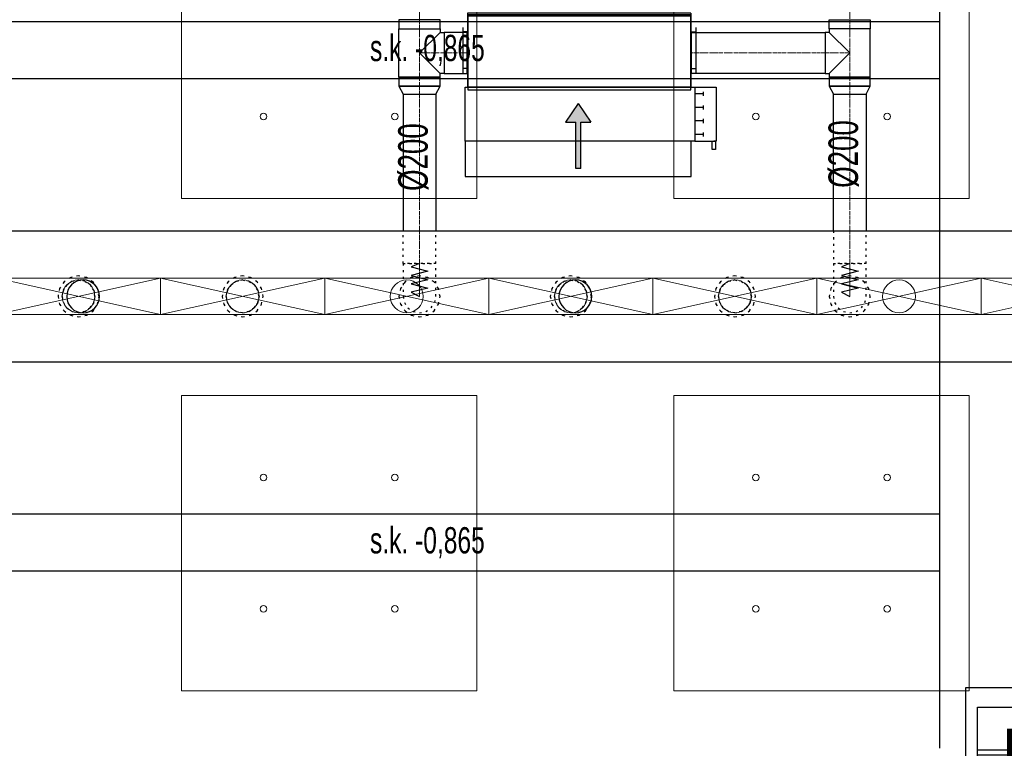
# Model space of a CAD drawing. Header units: centimetres. Extents: x -228435 to 46820, y -89367 to 152985.
# Tile 82 of 252: x -28926 to -22926, y 41250 to 45690. Entities that reach past the tile are written whole.
import ezdxf

# ---------------------------------------------------------------- set-up
doc = ezdxf.new("R2010")
doc.units = ezdxf.units.CM
doc.header["$LTSCALE"] = 50
doc.header["$PDMODE"] = 35
doc.header["$PDSIZE"] = 0.1
for name, pattern in [('01-103-Went PP_poziom-0_5$0$DASHDOT', [25.4, 12.7, -6.35, 0, -6.35]), ('CADVENT_CENTERLINE', [9.9, 7.4, -1, 0.5, -1]), ('CADVENT_HIDDEN', [0.8, 0.25, -0.55]), ('Kondygnacja  -0_5$0$HIDDEN', [9.525, 6.35, -3.175]), ('Kondygnacja  -0_5$0$HIDDEN2', [4.7625, 3.175, -1.5875]), ('Osie rzutów$0$DASHDOT2', [12.7, 6.35, -3.175, 0, -3.175])]:
    doc.linetypes.add(name, pattern=pattern)
doc.layers.get('0').update_dxf_attribs({"color": 8})
doc.layers.get('DEFPOINTS').update_dxf_attribs({"color": 8})
for name, color, linetype in [('01-103-Went PP_poziom-0_5$0$L_Nawiew', 3, 'Continuous'), ('01-103-Went PP_poziom-0_5$0$L_oś symetrii', 7, 'Continuous'), ('bgde-nawiewEXP', 1, 'Continuous'), ('bgde-nawiewHIDDEN', 1, 'Continuous'), ('bgde-tekst', 7, 'Continuous'), ('bgde-wywiewSOL', 5, 'Continuous'), ('Kondygnacja  -0_5$0$ARCH_KONSTR_POWYŻEJ RZUTU', 8, 'Kondygnacja  -0_5$0$HIDDEN'), ('Kondygnacja  -0_5$0$ARCH_KONSTR_POWYŻEJ RZUTU_IST', 8, 'Kondygnacja  -0_5$0$HIDDEN2'), ('Kondygnacja  -0_5$0$ARCH_KONSTRUKCJA_NIEWIDOCZNA', 8, 'Continuous'), ('Kondygnacja  -0_5$0$ARCH_OKŁADZINA', 8, 'Continuous'), ('Kondygnacja  -0_5$0$ARCH_SŁUPY', 8, 'Continuous'), ('Osie rzutów$0$ARCH_INFO_OSIE_IST', 8, 'Osie rzutów$0$DASHDOT2'), ('Osie rzutów$0$ARCH_INFO_OSIE_OPISY_IST', 8, 'Continuous')]:
    doc.layers.add(name, color=color, linetype=linetype)
for name, color, linetype, lineweight in [('bgde-nawiewCEN', 7, 'Continuous', 13), ('bgde_nawiewnik', 11, 'Continuous', 5), ('Kondygnacja  -0_5$0$ARCH_INFO_WYMIARY', 8, 'Continuous', 9), ('SU Lampy kwadratowe  -05$0$ARCH_SUFITY_PODWIESZANE', 8, 'Continuous', 9)]:
    doc.layers.add(name, color=color, linetype=linetype, lineweight=lineweight)
doc.styles.add('Kondygnacja  -0_5$0$BIKTS', font='bikromsw.shx', dxfattribs={"width": 0.8})
doc.styles.add('Kondygnacja  -0_5$0$Romans', font='Romans.shx', dxfattribs={"width": 0.7})
doc.dimstyles.new('Kondygnacja  -0_5$0$Wymiary 1-100', dxfattribs={"dimtxt": 12, "dimasz": 10, "dimexe": 5, "dimexo": 0, "dimgap": 4, "dimtad": 1, "dimrnd": 0.5, "dimzin": 12, "dimdsep": 46, "dimtxsty": 'Kondygnacja  -0_5$0$Romans', "dimblk": 'Kondygnacja  -0_5$0$_Oblique', "dimcen": 10, "dimdle": 10, "dimclrt": 55, "dimazin": 0, "dimtfac": 1, "dimtmove": 1, "dimatfit": 3, "dimfxl": 0, "dimtolj": 1, "dimtzin": 0, "dimarcsym": 0})
pattern_1 = [(45, (-1133.3117, -3177.9858), (-0.6735192, 0.6735192), [])]

# ---------------------------------------------------------------- blocks, each defined once
blk = doc.blocks.new('Osie rzutów')
at = {"layer": 'Osie rzutów$0$ARCH_INFO_OSIE_IST', "ltscale": 10}
blk.add_line((9260, 12510), (9260, 4623.26), dxfattribs=at)
blk = doc.blocks.new('SU Lampy kwadratowe  -05$0$moduł sufitu')
at = {"layer": 'SU Lampy kwadratowe  -05$0$ARCH_SUFITY_PODWIESZANE'}
for points in [[(60, -60), (240, -60), (240, -240), (60, -240)], [(360, -60), (540, -60), (540, -240), (360, -240)], [(60, -360), (240, -360), (240, -540), (60, -540)], [(360, -360), (540, -360), (540, -540), (360, -540)]]:
    blk.add_lwpolyline(points, close=True, dxfattribs=at)
for centre in [(110, -190), (190, -190), (410, -190), (490, -190), (110, -410), (190, -410), (410, -410), (490, -410), (110, -490), (190, -490), (410, -490), (490, -490)]:
    blk.add_circle(centre, 2, dxfattribs=at)
blk = doc.blocks.new('SU Lampy kwadratowe  -05')
at = {"layer": 'SU Lampy kwadratowe  -05$0$ARCH_SUFITY_PODWIESZANE'}
blk.add_blockref('SU Lampy kwadratowe  -05$0$moduł sufitu', (9260, 9200), dxfattribs=at)
blk = doc.blocks.new('Kondygnacja  -0_5$0$_Oblique')
at = {"color": 0, "linetype": 'ByBlock', "lineweight": -2}
blk.add_line((-0.5, -0.5), (0.5, 0.5), dxfattribs=at)
blk = doc.blocks.new('*D148')
at = {"layer": 'DEFPOINTS', "color": 0}
for p in [(-59190, 47690), (5862.4, 47690), (6190, 43700)]:
    blk.add_point(p, dxfattribs=at)
at = {"layer": 'Kondygnacja  -0_5$0$ARCH_INFO_WYMIARY', "color": 0, "lineweight": -2}
for p, q in [((5854.4, 47690), (5867.4, 47690)), ((5862.4, 43690), (5862.4, 47700)), ((5870.4, 43700), (5857.4, 43700))]:
    blk.add_line(p, q, dxfattribs=at)
at = {"layer": 'Kondygnacja  -0_5$0$ARCH_INFO_WYMIARY', "color": 0, "lineweight": -2, "xscale": 10, "yscale": 10, "zscale": 10}
for p, rotation in [((5862.4, 47690), 90), ((5862.4, 43700), 270)]:
    blk.add_blockref('Kondygnacja  -0_5$0$_Oblique', p, dxfattribs=dict(at, rotation=rotation))
at = {"layer": 'Kondygnacja  -0_5$0$ARCH_INFO_WYMIARY', "color": 55, "insert": (5852.4, 45695), "char_height": 12, "attachment_point": 5, "rotation": 90, "style": 'Kondygnacja  -0_5$0$Romans'}
blk.add_mtext('\\A1;3990', dxfattribs=at)
blk = doc.blocks.new('Kondygnacja  -0_5$0$słup_kwadrat')
at = {"layer": 'Kondygnacja  -0_5$0$ARCH_SŁUPY', "lineweight": 40}
h = blk.add_hatch(dxfattribs=at)
h.set_pattern_fill('ANSI31', color=256, scale=0.3, style=0)
h.set_pattern_definition(pattern_1)
h.paths.add_polyline_path([(36, 34), (39, 34), (39, 84), (36, 84)])
h = blk.add_hatch(dxfattribs=at)
h.set_pattern_fill('ANSI31', color=256, scale=0.3, style=0)
h.set_pattern_definition(pattern_1)
h.paths.add_polyline_path([(89, 80), (89, 83), (39, 83), (39, 80)])
h = blk.add_hatch(dxfattribs=at)
h.set_pattern_fill('ANSI31', color=256, scale=0.3, style=0)
h.set_pattern_definition(pattern_1)
h.paths.add_polyline_path([(89, 34), (92, 34), (92, 84), (89, 84)])
h = blk.add_hatch(dxfattribs=at)
h.set_pattern_fill('ANSI31', color=256, scale=0.3, style=0)
h.set_pattern_definition(pattern_1)
h.paths.add_polyline_path([(89, 57.5), (89, 60.5), (39, 60.5), (39, 57.5)])
h = blk.add_hatch(dxfattribs=at)
h.set_pattern_fill('ANSI31', color=256, scale=0.3, style=0)
h.set_pattern_definition(pattern_1)
h.paths.add_polyline_path([(89, 35), (89, 38), (39, 38), (39, 35)])
at = {"layer": 'Kondygnacja  -0_5$0$ARCH_KONSTRUKCJA_NIEWIDOCZNA'}
blk.add_lwpolyline([(119, 109), (119, 9), (9, 9), (9, 109)], close=True, dxfattribs=at)
for points in [[(36, 109), (36, 84)], [(39, 109), (39, 84)], [(62.5, 109), (62.5, 83)], [(65.5, 109), (65.5, 83)], [(89, 109), (89, 84)], [(92, 109), (92, 84)], [(9, 83), (36, 83)], [(9, 80), (36, 80)], [(92, 83), (119, 83)], [(92, 80), (119, 80)], [(9, 60.5), (36, 60.5)], [(92, 60.5), (119, 60.5)], [(9, 57.5), (36, 57.5)], [(92, 57.5), (119, 57.5)], [(9, 38), (36, 38)], [(92, 38), (119, 38)], [(9, 35), (36, 35)], [(36, 34), (36, 9)], [(39, 34), (39, 9)], [(62.5, 35), (62.5, 9)], [(65.49, 35), (65.49, 9)], [(89, 34), (89, 9)], [(92, 35), (119, 35)], [(92, 34), (92, 9)]]:
    blk.add_lwpolyline(points, dxfattribs=at)
at = {"layer": 'Kondygnacja  -0_5$0$ARCH_OKŁADZINA'}
blk.add_lwpolyline([(2, 121), (126, 121), (126, -3), (2, -3)], close=True, dxfattribs=at)
at = {"layer": 'Kondygnacja  -0_5$0$ARCH_SŁUPY', "lineweight": 40}
for p, q in [((39, 60.5), (89, 60.5)), ((89, 57.5), (39, 57.5))]:
    blk.add_line(p, q, dxfattribs=at)
at = {"layer": 'Kondygnacja  -0_5$0$ARCH_SŁUPY', "lineweight": 50, "const_width": 3}
blk.add_lwpolyline([(28.5, 94.5), (99.5, 94.5), (99.5, 23.5), (28.5, 23.5)], close=True, dxfattribs=at)
at = {"layer": 'Kondygnacja  -0_5$0$ARCH_SŁUPY', "lineweight": 40}
for points in [[(36, 84), (39, 84), (39, 34), (36, 34)], [(89, 84), (92, 84), (92, 34), (89, 34)]]:
    blk.add_lwpolyline(points, close=True, dxfattribs=at)
for points in [[(89, 83), (39, 83)], [(39, 80), (89, 80)], [(89, 38), (39, 38)], [(39, 35), (89, 35)]]:
    blk.add_lwpolyline(points, dxfattribs=at)
blk = doc.blocks.new('Kondygnacja  -0_5$0$konstrukcja istniejąca -0.5')
at = {"layer": 'Kondygnacja  -0_5$0$ARCH_KONSTR_POWYŻEJ RZUTU_IST', "ltscale": 10}
for points in [[(9782, 8625), (9782, 9775)], [(8738, 9067.89), (9782, 9067.89)], [(9782, 9032.89), (8738, 9032.89)]]:
    blk.add_lwpolyline(points, dxfattribs=at)
at = {"layer": 'Kondygnacja  -0_5$0$ARCH_KONSTR_POWYŻEJ RZUTU_IST', "ltscale": 10, "elevation": 0}
for points in [[(8738, 8767.89), (9782, 8767.89)], [(9782, 8732.89), (8738, 8732.89)]]:
    blk.add_lwpolyline(points, dxfattribs=at)
at = {"layer": 'Kondygnacja  -0_5$0$ARCH_KONSTR_POWYŻEJ RZUTU_IST', "style": 'Kondygnacja  -0_5$0$BIKTS', "width": 0.7}
for p in [(9434.84, 9043.75), (9434.84, 8743.75)]:
    blk.add_text('s.k. -0,865', height=16, dxfattribs=at).set_placement(p)
blk = doc.blocks.new('*D179')
at = {"layer": 'DEFPOINTS', "color": 0}
for p in [(-24020, 81900), (-25165.6, 12687.8), (-24020, 12492.9)]:
    blk.add_point(p, dxfattribs=at)
at = {"layer": 'Kondygnacja  -0_5$0$ARCH_INFO_WYMIARY', "color": 0, "lineweight": -2}
for p, q in [((-25175.6, 12492.9), (-24010, 12492.9)), ((-25165.6, 12500.9), (-25165.6, 12487.9)), ((-24020, 12500.9), (-24020, 12487.9))]:
    blk.add_line(p, q, dxfattribs=at)
at = {"layer": 'Kondygnacja  -0_5$0$ARCH_INFO_WYMIARY', "color": 0, "lineweight": -2, "xscale": 10, "yscale": 10, "zscale": 10, "rotation": 180}
blk.add_blockref('Kondygnacja  -0_5$0$_Oblique', (-25165.6, 12492.9), dxfattribs=at)
at = {"layer": 'Kondygnacja  -0_5$0$ARCH_INFO_WYMIARY', "color": 0, "lineweight": -2, "xscale": 10, "yscale": 10, "zscale": 10}
blk.add_blockref('Kondygnacja  -0_5$0$_Oblique', (-24020, 12492.9), dxfattribs=at)
at = {"layer": 'Kondygnacja  -0_5$0$ARCH_INFO_WYMIARY', "color": 55, "insert": (-24592.8, 12502.9), "char_height": 12, "attachment_point": 5, "style": 'Kondygnacja  -0_5$0$Romans'}
blk.add_mtext('\\A1;1145.5', dxfattribs=at)
blk = doc.blocks.new('*D212')
at = {"layer": 'DEFPOINTS', "color": 0}
for p in [(-30586.3, 81900), (-30681.1, 12489.5), (9064, 12489.5)]:
    blk.add_point(p, dxfattribs=at)
at = {"layer": 'Kondygnacja  -0_5$0$ARCH_INFO_WYMIARY', "color": 0, "lineweight": -2}
for p, q in [((-30681.1, 81910), (-30681.1, 12479.5)), ((-30673.1, 81900), (-30686.1, 81900)), ((-30673.1, 12489.5), (-30686.1, 12489.5))]:
    blk.add_line(p, q, dxfattribs=at)
at = {"layer": 'Kondygnacja  -0_5$0$ARCH_INFO_WYMIARY', "color": 0, "lineweight": -2, "xscale": 10, "yscale": 10, "zscale": 10}
for p, rotation in [((-30681.1, 81900), 90), ((-30681.1, 12489.5), 270)]:
    blk.add_blockref('Kondygnacja  -0_5$0$_Oblique', p, dxfattribs=dict(at, rotation=rotation))
at = {"layer": 'Kondygnacja  -0_5$0$ARCH_INFO_WYMIARY', "color": 55, "insert": (-30691.1, 47194.8), "char_height": 12, "attachment_point": 5, "rotation": 90, "style": 'Kondygnacja  -0_5$0$Romans'}
blk.add_mtext('\\A1;69410.5', dxfattribs=at)
blk = doc.blocks.new('*D218')
at = {"layer": 'DEFPOINTS', "color": 0}
for p in [(-29180, 78695), (-24020, 12369.5), (-24020, 12070.3)]:
    blk.add_point(p, dxfattribs=at)
at = {"layer": 'Kondygnacja  -0_5$0$ARCH_INFO_WYMIARY', "color": 0, "lineweight": -2}
for p, q in [((-29190, 12070.3), (-24010, 12070.3)), ((-29180, 12078.3), (-29180, 12065.3)), ((-24020, 12078.3), (-24020, 12065.3))]:
    blk.add_line(p, q, dxfattribs=at)
at = {"layer": 'Kondygnacja  -0_5$0$ARCH_INFO_WYMIARY', "color": 0, "lineweight": -2, "xscale": 10, "yscale": 10, "zscale": 10, "rotation": 180}
blk.add_blockref('Kondygnacja  -0_5$0$_Oblique', (-29180, 12070.3), dxfattribs=at)
at = {"layer": 'Kondygnacja  -0_5$0$ARCH_INFO_WYMIARY', "color": 0, "lineweight": -2, "xscale": 10, "yscale": 10, "zscale": 10}
blk.add_blockref('Kondygnacja  -0_5$0$_Oblique', (-24020, 12070.3), dxfattribs=at)
at = {"layer": 'Kondygnacja  -0_5$0$ARCH_INFO_WYMIARY', "color": 55, "insert": (-26600, 12080.3), "char_height": 12, "attachment_point": 5, "style": 'Kondygnacja  -0_5$0$Romans'}
blk.add_mtext('\\A1;5160', dxfattribs=at)
blk = doc.blocks.new('*U494')
at = {"linetype": 'Continuous', "lineweight": -3, "extrusion": (-2.75506e-40, -1, 2.22045e-16)}
blk.add_ellipse((0, 0, 0), major_axis=(0, 0, -100), ratio=1, start_param=-1.570796, end_param=4.712389, dxfattribs=at)
at = {"layer": '01-103-Went PP_poziom-0_5$0$L_oś symetrii', "linetype": '01-103-Went PP_poziom-0_5$0$DASHDOT', "lineweight": -3}
blk.add_line((0, 0, 0), (0, 0), dxfattribs=at)
blk = doc.blocks.new('*U495')
at = {"linetype": 'Continuous', "lineweight": -3, "extrusion": (-2.75506e-40, -1, 2.22045e-16)}
blk.add_ellipse((0, 0, 0), major_axis=(0, 0, -100), ratio=1, start_param=-1.570796, end_param=4.712389, dxfattribs=at)
at = {"layer": '01-103-Went PP_poziom-0_5$0$L_oś symetrii', "linetype": '01-103-Went PP_poziom-0_5$0$DASHDOT', "lineweight": -3}
blk.add_line((0, 0, 0), (0, 0), dxfattribs=at)
blk = doc.blocks.new('A$C5B3E7367')
at = {"layer": '01-103-Went PP_poziom-0_5$0$L_Nawiew'}
h = blk.add_hatch(color=256, dxfattribs=at)
h.paths.add_polyline_path([(215, 704), (215, 674), (331.7, 674), (331.7, 612.1), (445.9, 689), (331.7, 765.9), (331.7, 704)])
h.paths.add_polyline_path([(48.3, 704), (48.3, 674), (215, 674), (215, 704)])
for p, q in [((215, 1525), (165, 1525)), ((165, 1525), (165, 1505)), ((165, 1505), (215, 1505)), ((215, 1400), (215, 1530)), ((545, 1530), (215, 1530)), ((215, 1530), (215, 1515)), ((545, 1400), (545, 1530)), ((243.8, 1452), (268.8, 1452)), ((256.2, 1452), (256.2, 1400)), ((326.2, 1452), (351.2, 1452)), ((338.8, 1452), (338.8, 1400)), ((408.8, 1452), (433.8, 1452)), ((421.2, 1452), (421.2, 1400)), ((491.2, 1452), (516.2, 1452)), ((503.8, 1452), (503.8, 1400)), ((545, 1400), (215, 1400)), ((215, 1400), (215, 1378)), ((545, 0), (545, 1400)), ((0, 1378), (215, 1378)), ((0, 0), (0, 1378)), ((215, 1378), (215, 0)), ((445.9, 689), (331.7, 765.9)), ((331.7, 704), (331.7, 765.9)), ((48.3, 704), (331.7, 704)), ((48.3, 704), (48.3, 674)), ((48.3, 674), (331.7, 674)), ((445.9, 689), (331.7, 612.1)), ((331.7, 612.1), (331.7, 674)), ((215, 0), (0, 0)), ((215, 0), (545, 0))]:
    blk.add_line(p, q, dxfattribs=at)
blk = doc.blocks.new('A$C53CA46B8')
at = {"layer": 'bgde-wywiewSOL'}
for p, q in [((200.4, 481.1), (-249.6, 481.1)), ((-249.6, 481.1), (-249.6, -878.9)), ((112.9, 511.1), (-162.1, 511.1)), ((-137.1, 481.1), (-137.1, 511.1)), ((87.9, 481.1), (87.9, 511.1)), ((200.4, 481.1), (200.4, -878.9)), ((200.4, -878.9), (-249.6, -878.9)), ((-137.1, -878.9), (-137.1, -908.9)), ((87.9, -878.9), (87.9, -908.9)), ((112.9, -908.9), (-162.1, -908.9))]:
    blk.add_line(p, q, dxfattribs=at)
at = {"layer": '01-103-Went PP_poziom-0_5$0$L_Nawiew'}
blk.add_blockref('A$C5B3E7367', (-794.6, -893.9), dxfattribs=at)
blk = doc.blocks.new('A$C066D7839')
at = {"layer": 'bgde_nawiewnik'}
for p, q in [((-50, -11.15), (-50, 11.15)), ((-50, 11.15), (50, 11.15)), ((-50, -11.15), (50, 11.15)), ((50, -11.15), (-50, 11.15)), ((50, 11.15), (50, -11.15)), ((50, -11.15), (-50, -11.15))]:
    blk.add_line(p, q, dxfattribs=at)
blk.add_circle((0, 0), 10, dxfattribs=at)

msp = doc.modelspace()

# ---------------------------------------------------------------- linework, layer by layer
at = {"layer": 'bgde-nawiewCEN', "linetype": 'CADVENT_CENTERLINE', "ltscale": 0.06}
for p, q in [((-26489.979, 45635.069), (-26489.979, 45738.069)), ((-23867.838, 45635.069), (-23867.838, 45738.069)), ((-26489.979, 45635.069), (-26489.979, 45487.069)), ((-23867.838, 45635.069), (-23867.838, 45487.069)), ((-26489.979, 45487.069), (-26489.979, 45339.069)), ((-26339.979, 45487.069), (-26489.979, 45487.069)), ((-26339.979, 45487.069), (-26199.979, 45487.069)), ((-26195.979, 45487.069), (-26199.979, 45487.069)), ((-24835.979, 45487.069), (-24831.979, 45487.069)), ((-24017.838, 45487.069), (-24831.979, 45487.069)), ((-24017.838, 45487.069), (-23867.838, 45487.069)), ((-23867.838, 45487.069), (-23867.838, 45339.069)), ((-26489.979, 45339.069), (-26489.979, 45236.069)), ((-23867.838, 45339.069), (-23867.838, 45236.069)), ((-26489.979, 45236.069), (-26489.979, 44203.959)), ((-23867.838, 45236.069), (-23867.838, 44203.959)), ((-26489.979, 44185.263), (-26489.979, 44203.959)), ((-26489.979, 44134.152), (-26489.979, 44185.263)), ((-23867.838, 44185.263), (-23867.838, 44203.959)), ((-23867.838, 44134.152), (-23867.838, 44185.263)), ((-26489.979, 44106.359), (-26489.979, 44134.152)), ((-26489.979, 44082.833), (-26489.979, 44106.359)), ((-23867.838, 44106.359), (-23867.838, 44134.152)), ((-23867.838, 44082.833), (-23867.838, 44106.359)), ((-26489.979, 44063.218), (-26489.979, 44082.833)), ((-26489.979, 44047.159), (-26489.979, 44063.218)), ((-26489.979, 44034.3), (-26489.979, 44047.159)), ((-23867.838, 44063.218), (-23867.838, 44082.833)), ((-23867.838, 44047.159), (-23867.838, 44063.218)), ((-23867.838, 44034.3), (-23867.838, 44047.159)), ((-26489.979, 44024.285), (-26489.979, 44034.3)), ((-26489.979, 44016.759), (-26489.979, 44024.285)), ((-26489.979, 44011.366), (-26489.979, 44016.759)), ((-26489.979, 44007.752), (-26489.979, 44011.366)), ((-26489.979, 44005.559), (-26489.979, 44007.752)), ((-26489.979, 44004.433), (-26489.979, 44005.559)), ((-26489.979, 44003.959), (-26489.979, 44004.433)), ((-23867.838, 44024.285), (-23867.838, 44034.3)), ((-23867.838, 44016.759), (-23867.838, 44024.285)), ((-23867.838, 44011.366), (-23867.838, 44016.759)), ((-23867.838, 44007.752), (-23867.838, 44011.366)), ((-23867.838, 44005.559), (-23867.838, 44007.752)), ((-23867.838, 44004.433), (-23867.838, 44005.559)), ((-23867.838, 44003.959), (-23867.838, 44004.433))]:
    msp.add_line(p, q, dxfattribs=at)
at = {"layer": 'bgde-nawiewEXP', "linetype": 'Continuous'}
for points in [[(-26195.979, 45262.069), (-24835.979, 45262.069), (-24835.979, 45712.069), (-26195.979, 45712.069), (-26195.979, 45722.069), (-24835.979, 45722.069), (-24835.979, 45712.069), (-26195.979, 45712.069)], [(-24017.838, 45362.069), (-23992.838, 45362.069), (-23992.838, 45339.069), (-23742.838, 45339.069), (-23742.838, 45635.07), (-23992.838, 45635.07), (-23992.838, 45689.912), (-23742.838, 45689.912), (-23742.838, 45635.069), (-23992.838, 45635.069), (-23992.838, 45612.069), (-24017.838, 45612.069), (-24017.838, 45371.585)], [(-26339.979, 45362.069), (-26199.979, 45362.069), (-26199.979, 45612.069), (-26339.979, 45612.069), (-26339.979, 45371.585)], [(-24831.979, 45362.069), (-24831.979, 45612.069), (-24017.838, 45612.069), (-24017.838, 45362.069)], [(-26614.979, 45284.227), (-26364.979, 45284.227), (-26364.979, 45339.069), (-26614.979, 45339.069)], [(-23992.838, 45284.227), (-23742.838, 45284.227), (-23742.838, 45339.069), (-23992.838, 45339.069)], [(-26614.979, 45284.226), (-26589.979, 45236.069), (-26389.979, 45236.069), (-26364.979, 45284.226), (-26605.464, 45284.226)], [(-23992.838, 45284.226), (-23967.838, 45236.069), (-23767.838, 45236.069), (-23742.838, 45284.226), (-23983.323, 45284.226)]]:
    msp.add_lwpolyline(points, close=True, dxfattribs=at)
for points in [[(-26614.979, 45339.069), (-26614.979, 45635.07), (-26364.979, 45635.07), (-26364.979, 45689.912), (-26614.979, 45689.912), (-26614.979, 45635.069), (-26364.979, 45635.069), (-26364.979, 45612.069)], [(-26614.979, 45339.069), (-26364.979, 45339.069), (-26364.979, 45362.069), (-26489.979, 45487.069), (-26364.979, 45612.069), (-26339.979, 45612.069), (-26339.979, 45362.069), (-26364.979, 45362.069)], [(-26199.979, 45362.069), (-26199.979, 45612.069), (-26195.979, 45612.069)], [(-24835.979, 45362.069), (-24831.979, 45362.069), (-24831.979, 45612.069), (-24835.979, 45612.069)], [(-23992.838, 45362.069), (-23867.838, 45487.069), (-23992.838, 45612.069)], [(-26199.979, 45362.069), (-26195.979, 45362.069)], [(-26589.979, 45236.069), (-26589.979, 44403.774)], [(-26589.979, 45236.069), (-26389.979, 45236.069), (-26389.979, 44403.774)], [(-23967.838, 44403.774), (-23967.838, 45236.069), (-23767.838, 45236.069), (-23767.838, 44403.774)], [(-40588.801, 44403.774), (-19380.813, 44403.774), (-19380.813, 43603.774), (-40588.801, 43603.774)]]:
    msp.add_lwpolyline(points, dxfattribs=at)
at = {"layer": 'bgde-nawiewHIDDEN', "linetype": 'CADVENT_HIDDEN'}
for points in [[(-26195.979, 45362.069), (-26195.979, 45612.069)], [(-24835.979, 45362.069), (-24835.979, 45612.069)], [(-26589.979, 44203.959), (-26389.979, 44203.959), (-26389.979, 44403.774)], [(-26589.979, 44203.959), (-26589.979, 44403.774)], [(-23967.838, 44403.774), (-23967.838, 44203.959), (-23767.838, 44203.959), (-23767.838, 44403.774)], [(-28667.838, 44003.959), (-28660.226, 44042.227), (-28638.549, 44074.67), (-28606.106, 44096.347), (-28567.838, 44103.959), (-28529.57, 44096.347)], [(-28529.57, 44096.347), (-28567.838, 44103.959)], [(-25606.106, 44096.347), (-25567.838, 44103.959), (-25529.57, 44096.347), (-25497.127, 44074.67)], [(-28529.57, 44096.347), (-28497.127, 44074.67)], [(-28497.127, 44074.67), (-28529.57, 44096.347)], [(-28497.127, 44074.67), (-28475.45, 44042.227)], [(-28475.45, 44042.227), (-28497.127, 44074.67)], [(-28475.45, 44042.227), (-28467.838, 44003.959), (-28475.45, 43965.691), (-28497.127, 43933.248)], [(-25667.838, 44003.959), (-25660.226, 44042.227), (-25638.549, 44074.67), (-25606.106, 44096.347)], [(-25606.106, 44096.347), (-25638.549, 44074.67)], [(-25497.127, 44074.67), (-25529.57, 44096.347)], [(-25497.127, 44074.67), (-25475.45, 44042.227)], [(-25475.45, 44042.227), (-25497.127, 44074.67)], [(-25475.45, 44042.227), (-25467.838, 44003.959), (-25475.45, 43965.691), (-25497.127, 43933.248)], [(-28667.838, 44003.959), (-28660.226, 43965.691), (-28638.549, 43933.248), (-28606.106, 43911.571), (-28567.838, 43903.959), (-28529.57, 43911.571)], [(-25667.838, 44003.959), (-25660.226, 43965.691), (-25638.549, 43933.248), (-25606.106, 43911.571)], [(-28529.57, 43911.571), (-28497.127, 43933.248)], [(-28497.127, 43933.248), (-28529.57, 43911.571)], [(-28497.127, 43933.248), (-28475.45, 43965.691)], [(-25606.106, 43911.571), (-25638.549, 43933.248)], [(-25606.106, 43911.571), (-25567.838, 43903.959), (-25529.57, 43911.571), (-25497.127, 43933.248)], [(-25497.127, 43933.248), (-25529.57, 43911.571)], [(-25497.127, 43933.248), (-25475.45, 43965.691)], [(-28529.57, 43911.571), (-28567.838, 43903.959)]]:
    msp.add_lwpolyline(points, dxfattribs=at)
for points in [[(-26589.979, 44003.959), (-26582.367, 43965.691), (-26560.69, 43933.248), (-26528.248, 43911.571), (-26489.979, 43903.959), (-26451.711, 43911.571), (-26419.269, 43933.248), (-26397.591, 43965.691), (-26389.979, 44003.959), (-26389.979, 44203.959), (-26589.979, 44203.959), (-26589.979, 44004.433)], [(-23967.838, 44003.959), (-23960.226, 43965.691), (-23938.549, 43933.248), (-23906.106, 43911.571), (-23867.838, 43903.959), (-23829.57, 43911.571), (-23797.127, 43933.248), (-23775.45, 43965.691), (-23767.838, 44003.959), (-23767.838, 44203.959), (-23967.838, 44203.959), (-23967.838, 44004.433)], [(-28692.838, 44003.959), (-28683.323, 43956.123), (-28656.226, 43915.571), (-28615.674, 43888.474), (-28567.838, 43878.959), (-28520.003, 43888.474), (-28479.45, 43915.571), (-28452.353, 43956.123), (-28442.838, 44003.959), (-28452.353, 44051.794), (-28479.45, 44092.347), (-28520.003, 44119.444), (-28567.838, 44128.959), (-28615.674, 44119.444), (-28656.226, 44092.347), (-28683.323, 44051.794)], [(-28692.838, 44003.959), (-28683.323, 43956.123), (-28656.226, 43915.571), (-28615.674, 43888.474), (-28567.838, 43878.959), (-28520.003, 43888.474), (-28479.45, 43915.571), (-28452.353, 43956.123), (-28442.838, 44003.959), (-28452.353, 44051.794), (-28479.45, 44092.347), (-28520.003, 44119.444), (-28567.838, 44128.959), (-28615.674, 44119.444), (-28656.226, 44092.347), (-28683.323, 44051.794)], [(-28667.838, 44003.959), (-28660.226, 43965.691), (-28638.549, 43933.248), (-28606.106, 43911.571), (-28567.838, 43903.959), (-28529.57, 43911.571), (-28497.127, 43933.248), (-28475.45, 43965.691), (-28467.838, 44003.959), (-28475.45, 44042.227), (-28497.127, 44074.67), (-28529.57, 44096.347), (-28567.838, 44103.959), (-28606.106, 44096.347), (-28638.549, 44074.67), (-28660.226, 44042.227)], [(-27692.838, 44003.959), (-27683.323, 43956.123), (-27656.226, 43915.571), (-27615.674, 43888.474), (-27567.838, 43878.959), (-27520.003, 43888.474), (-27479.45, 43915.571), (-27452.353, 43956.123), (-27442.838, 44003.959), (-27452.353, 44051.794), (-27479.45, 44092.347), (-27520.003, 44119.444), (-27567.838, 44128.959), (-27615.674, 44119.444), (-27656.226, 44092.347), (-27683.323, 44051.794)], [(-27692.838, 44003.959), (-27683.323, 43956.123), (-27656.226, 43915.571), (-27615.674, 43888.474), (-27567.838, 43878.959), (-27520.003, 43888.474), (-27479.45, 43915.571), (-27452.353, 43956.123), (-27442.838, 44003.959), (-27452.353, 44051.794), (-27479.45, 44092.347), (-27520.003, 44119.444), (-27567.838, 44128.959), (-27615.674, 44119.444), (-27656.226, 44092.347), (-27683.323, 44051.794)], [(-27667.838, 44003.959), (-27660.226, 43965.691), (-27638.549, 43933.248), (-27606.106, 43911.571), (-27567.838, 43903.959), (-27529.57, 43911.571), (-27497.127, 43933.248), (-27475.45, 43965.691), (-27467.838, 44003.959), (-27475.45, 44042.227), (-27497.127, 44074.67), (-27529.57, 44096.347), (-27567.838, 44103.959), (-27606.106, 44096.347), (-27638.549, 44074.67), (-27660.226, 44042.227)], [(-27667.838, 44003.959), (-27660.226, 44042.227), (-27638.549, 44074.67), (-27606.106, 44096.347), (-27567.838, 44103.959), (-27529.57, 44096.347), (-27497.127, 44074.67), (-27475.45, 44042.227), (-27467.838, 44003.959), (-27475.45, 43965.691), (-27497.127, 43933.248), (-27529.57, 43911.571), (-27567.838, 43903.959), (-27606.106, 43911.571), (-27638.549, 43933.248), (-27660.226, 43965.691)], [(-26614.979, 44003.959), (-26605.464, 43956.123), (-26578.368, 43915.571), (-26537.815, 43888.474), (-26489.979, 43878.959), (-26442.144, 43888.474), (-26401.591, 43915.571), (-26374.494, 43956.123), (-26364.979, 44003.959), (-26374.494, 44051.794), (-26401.591, 44092.347), (-26442.144, 44119.444), (-26489.979, 44128.959), (-26537.815, 44119.444), (-26578.368, 44092.347), (-26605.464, 44051.794)], [(-26614.979, 44003.959), (-26605.464, 43956.123), (-26578.368, 43915.571), (-26537.815, 43888.474), (-26489.979, 43878.959), (-26442.144, 43888.474), (-26401.591, 43915.571), (-26374.494, 43956.123), (-26364.979, 44003.959), (-26374.494, 44051.794), (-26401.591, 44092.347), (-26442.144, 44119.444), (-26489.979, 44128.959), (-26537.815, 44119.444), (-26578.368, 44092.347), (-26605.464, 44051.794)], [(-25692.838, 44003.959), (-25683.323, 43956.123), (-25656.226, 43915.571), (-25615.674, 43888.474), (-25567.838, 43878.959), (-25520.003, 43888.474), (-25479.45, 43915.571), (-25452.353, 43956.123), (-25442.838, 44003.959), (-25452.353, 44051.794), (-25479.45, 44092.347), (-25520.003, 44119.444), (-25567.838, 44128.959), (-25615.674, 44119.444), (-25656.226, 44092.347), (-25683.323, 44051.794)], [(-25692.838, 44003.959), (-25683.323, 43956.123), (-25656.226, 43915.571), (-25615.674, 43888.474), (-25567.838, 43878.959), (-25520.003, 43888.474), (-25479.45, 43915.571), (-25452.353, 43956.123), (-25442.838, 44003.959), (-25452.353, 44051.794), (-25479.45, 44092.347), (-25520.003, 44119.444), (-25567.838, 44128.959), (-25615.674, 44119.444), (-25656.226, 44092.347), (-25683.323, 44051.794)], [(-25667.838, 44003.959), (-25660.226, 43965.691), (-25638.549, 43933.248), (-25606.106, 43911.571), (-25567.838, 43903.959), (-25529.57, 43911.571), (-25497.127, 43933.248), (-25475.45, 43965.691), (-25467.838, 44003.959), (-25475.45, 44042.227), (-25497.127, 44074.67), (-25529.57, 44096.347), (-25567.838, 44103.959), (-25606.106, 44096.347), (-25638.549, 44074.67), (-25660.226, 44042.227)], [(-24692.838, 44003.959), (-24683.323, 43956.123), (-24656.226, 43915.571), (-24615.674, 43888.474), (-24567.838, 43878.959), (-24520.003, 43888.474), (-24479.45, 43915.571), (-24452.353, 43956.123), (-24442.838, 44003.959), (-24452.353, 44051.794), (-24479.45, 44092.347), (-24520.003, 44119.444), (-24567.838, 44128.959), (-24615.674, 44119.444), (-24656.226, 44092.347), (-24683.323, 44051.794)], [(-24692.838, 44003.959), (-24683.323, 43956.123), (-24656.226, 43915.571), (-24615.674, 43888.474), (-24567.838, 43878.959), (-24520.003, 43888.474), (-24479.45, 43915.571), (-24452.353, 43956.123), (-24442.838, 44003.959), (-24452.353, 44051.794), (-24479.45, 44092.347), (-24520.003, 44119.444), (-24567.838, 44128.959), (-24615.674, 44119.444), (-24656.226, 44092.347), (-24683.323, 44051.794)], [(-24667.838, 44003.959), (-24660.226, 43965.691), (-24638.549, 43933.248), (-24606.106, 43911.571), (-24567.838, 43903.959), (-24529.57, 43911.571), (-24497.127, 43933.248), (-24475.45, 43965.691), (-24467.838, 44003.959), (-24475.45, 44042.227), (-24497.127, 44074.67), (-24529.57, 44096.347), (-24567.838, 44103.959), (-24606.106, 44096.347), (-24638.549, 44074.67), (-24660.226, 44042.227)], [(-24667.838, 44003.959), (-24660.226, 44042.227), (-24638.549, 44074.67), (-24606.106, 44096.347), (-24567.838, 44103.959), (-24529.57, 44096.347), (-24497.127, 44074.67), (-24475.45, 44042.227), (-24467.838, 44003.959), (-24475.45, 43965.691), (-24497.127, 43933.248), (-24529.57, 43911.571), (-24567.838, 43903.959), (-24606.106, 43911.571), (-24638.549, 43933.248), (-24660.226, 43965.691)], [(-23992.838, 44003.959), (-23983.323, 43956.123), (-23956.226, 43915.571), (-23915.674, 43888.474), (-23867.838, 43878.959), (-23820.003, 43888.474), (-23779.45, 43915.571), (-23752.353, 43956.123), (-23742.838, 44003.959), (-23752.353, 44051.794), (-23779.45, 44092.347), (-23820.003, 44119.444), (-23867.838, 44128.959), (-23915.674, 44119.444), (-23956.226, 44092.347), (-23983.323, 44051.794)], [(-23992.838, 44003.959), (-23983.323, 43956.123), (-23956.226, 43915.571), (-23915.674, 43888.474), (-23867.838, 43878.959), (-23820.003, 43888.474), (-23779.45, 43915.571), (-23752.353, 43956.123), (-23742.838, 44003.959), (-23752.353, 44051.794), (-23779.45, 44092.347), (-23820.003, 44119.444), (-23867.838, 44128.959), (-23915.674, 44119.444), (-23956.226, 44092.347), (-23983.323, 44051.794)]]:
    msp.add_lwpolyline(points, close=True, dxfattribs=at)
at = {"layer": 'bgde-nawiewHIDDEN'}
for points in [[(-26489.979, 44203.959), (-26539.979, 44183.863), (-26439.979, 44157.767), (-26539.979, 44131.735), (-26439.979, 44105.474), (-26539.979, 44079.402), (-26439.979, 44053.982), (-26539.979, 44028.959), (-26489.979, 44003.959)], [(-23867.838, 44203.959), (-23917.838, 44183.863), (-23817.838, 44157.767), (-23917.838, 44131.735), (-23817.838, 44105.474), (-23917.838, 44079.402), (-23817.838, 44053.982), (-23917.838, 44028.959), (-23867.838, 44003.959)], [(-28567.838, 44003.959), (-28567.838, 44003.959)], [(-27567.838, 44003.959), (-27567.838, 44003.959)], [(-25567.838, 44003.959), (-25567.838, 44003.959)], [(-24567.838, 44003.959), (-24567.838, 44003.959)]]:
    msp.add_lwpolyline(points, dxfattribs=at)

# ---------------------------------------------------------------- block references
at = {"layer": '01-103-Went PP_poziom-0_5$0$L_Nawiew', "xscale": -1, "rotation": 270}
msp.add_blockref('A$C53CA46B8', (-25317.949, 45528.749, 2865), dxfattribs=at)
at = {"layer": '01-103-Went PP_poziom-0_5$0$L_Nawiew', "xscale": 10, "yscale": 10, "zscale": 10}
for p in [(-28567.836, 44003.959, 742.119), (-27567.836, 44003.959, 742.119), (-26567.836, 44003.959, 742.119), (-25567.836, 44003.959, 742.119), (-24567.836, 44003.959, 742.119), (-23567.836, 44003.959, 742.119), (-22567.836, 44003.959, 742.119)]:
    msp.add_blockref('A$C066D7839', p, dxfattribs=at)
at = {"layer": '01-103-Went PP_poziom-0_5$0$L_Nawiew', "extrusion": (0, -1, -2.22045e-16)}
for name, p in [('*U494', (-28540.036, 80.184, -44003.792)), ('*U495', (-25540.036, 80.184, -44003.792))]:
    msp.add_blockref(name, p, dxfattribs=at)
at = {"layer": 'Kondygnacja  -0_5$0$ARCH_KONSTR_POWYŻEJ RZUTU', "xscale": 10, "yscale": 10, "zscale": 10}
msp.add_blockref('Kondygnacja  -0_5$0$konstrukcja istniejąca -0.5', (-121140, -45000), dxfattribs=at)
at = {"layer": 'Kondygnacja  -0_5$0$ARCH_SŁUPY', "xscale": 10, "yscale": 10, "zscale": 10}
msp.add_blockref('Kondygnacja  -0_5$0$słup_kwadrat', (-23180, 40410), dxfattribs=at)
at = {"layer": 'Osie rzutów$0$ARCH_INFO_OSIE_OPISY_IST', "xscale": 10, "yscale": 10, "zscale": 10}
msp.add_blockref('Osie rzutów', (-121140, -45000), dxfattribs=at)
at = {"layer": 'SU Lampy kwadratowe  -05$0$ARCH_SUFITY_PODWIESZANE', "xscale": 10, "yscale": 10, "zscale": 10}
msp.add_blockref('SU Lampy kwadratowe  -05', (-121140, -45000), dxfattribs=at)

# ---------------------------------------------------------------- texts
at = {"layer": 'bgde-tekst', "width": 0.7}
for p in [(-23817.838, 44665.149, 630), (-26439.979, 44646.328, 630)]:
    msp.add_text('%%c200', height=180, rotation=90, dxfattribs=at).set_placement(p)

# ---------------------------------------------------------------- dimensions: what is measured, and where the dimension line sits
at = {"layer": 'Kondygnacja  -0_5$0$ARCH_INFO_WYMIARY'}
for base, p1, p2, picture, middle in [((-30681.114, 12489.5), (-30586.301, 81900), (9064, 12489.5), '*D212', (-30691.114, 47194.75)), ((5862.405, 47690), (6190, 43700), (-59190, 47690), '*D148', (5852.405, 45695))]:
    dim = msp.add_linear_dim(base=base, p1=p1, p2=p2, angle=90, dimstyle='Kondygnacja  -0_5$0$Wymiary 1-100', dxfattribs=at)
    dim.commit()
    dim.dimension.update_dxf_attribs({"geometry": picture, "text_midpoint": middle})
for base, p1, p2, picture, middle in [((-24020, 12492.917), (-25165.562, 12687.772), (-24020, 81900), '*D179', (-24592.781, 12502.917)), ((-24020, 12070.305), (-29180, 78695), (-24020, 12369.5), '*D218', (-26600, 12080.305))]:
    dim = msp.add_linear_dim(base=base, p1=p1, p2=p2, dimstyle='Kondygnacja  -0_5$0$Wymiary 1-100', dxfattribs=at)
    dim.commit()
    dim.dimension.update_dxf_attribs({"geometry": picture, "text_midpoint": middle})

doc.saveas('drawing.dxf')
